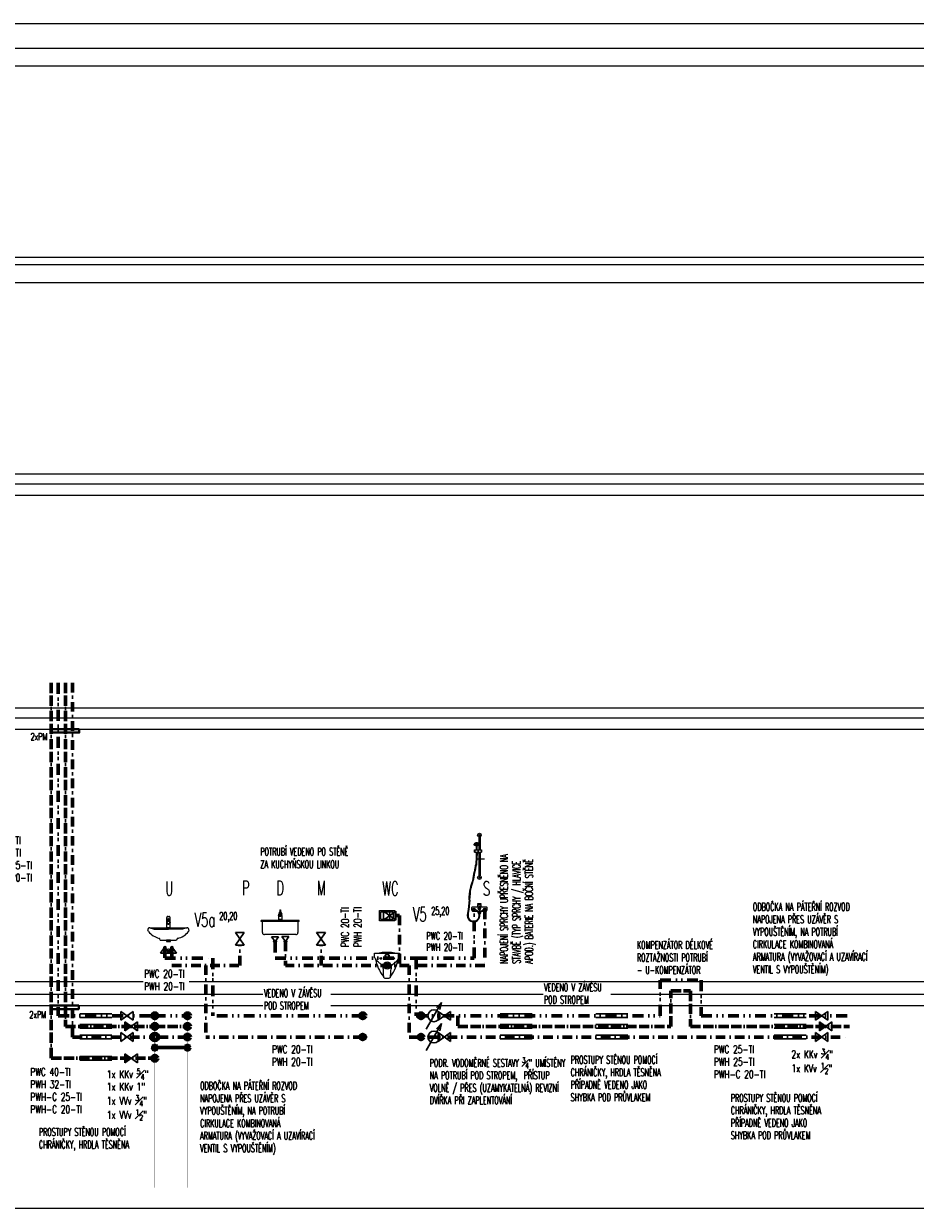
# Model space of a CAD drawing. Header units: millimetres. Extents: x -1254123 to -427507, y -785337 to -378997.
# Tile 15 of 33: x -628267 to -615697, y -405499 to -388790. Entities that reach past the tile are written whole.
import ezdxf
from ezdxf.enums import TextEntityAlignment as Align

# ---------------------------------------------------------------- set-up
doc = ezdxf.new("R2010")
doc.units = ezdxf.units.MM
doc.header["$LTSCALE"] = 300
for name, pattern in [('ACAD_ISO11W100', [33, 12, -3, 12, -3, 0, -3]), ('DASHDOT', [1, 0.5, -0.25, 0, -0.25]), ('DIVIDE', [31.75, 12.7, -6.35, 0, -6.35, 0, -6.35])]:
    doc.linetypes.add(name, pattern=pattern)
doc.layers.get('0').update_dxf_attribs({"lineweight": 9})
doc.layers.add('007_Objekty_Umyvadlo', color=7, linetype='Continuous', true_color=0x6f9090)
doc.layers.add('007_Objekty_Záchodová_mísa', color=7, linetype='Continuous', true_color=0x6f9090)
for name, color, linetype, lineweight in [('ZTI-PLYN 20kPa', 30, 'Plyn_rozvod', 50), ('ZTI-PV-potrubí', 132, 'Voda bez rozlišení', 60), ('ZTI-PV-stoupačka - potrubí', 132, 'Continuous', 60), ('ZTI-V-CV', 220, 'ACAD_ISO11W100', 60), ('ZTI-V-CV-stoupačka - potrubí', 220, 'Continuous', 80), ('ZTI-V-other', 150, 'Continuous', 30), ('ZTI-V-popis', 151, 'Continuous', 15), ('ZTI-V-popis velký', 154, 'Continuous', 60), ('ZTI-V-SV', 170, 'DASHDOT', 60), ('ZTI-V-SV-stoupačka - potrubí', 170, 'Continuous', 80), ('ZTI-V-TV', 10, 'DIVIDE', 60), ('ZTI-V-TV-stoupačka - potrubí', 10, 'Continuous', 80), ('ZTI-ZP-popis', 42, 'Continuous', 30)]:
    doc.layers.add(name, color=color, linetype=linetype, lineweight=lineweight)
doc.layers.add('ZTI-požár manžety', color=7, linetype='Continuous', lineweight=40, true_color=0xb82e00)
doc.styles.add('simplex6', font='simplex.shx', dxfattribs={"width": 0.6})
doc.linetypes.add('Plyn_rozvod', pattern='A,35,-15,[127,cadkon.shx,S=5,R=0,X=0,Y=0],-15', length=65)
doc.linetypes.add('Voda bez rozlišení', pattern='A,7,-3,7,-3,[1,site.shx,S=1,R=0,X=0,Y=0],-10', length=30)

# ---------------------------------------------------------------- blocks, each defined once
blk = doc.blocks.new('A$C07F86302')
at = {"ltscale": 0.1}
for p, q in [((-380, 685), (-380, 587)), ((-360, 685), (-360, 500)), ((-446, 576), (-446, 571)), ((-446, 576), (-446, 571)), ((-380, 565), (-380, 500)), ((-371, 576), (-371, 571)), ((-371, 576), (-371, 571)), ((-438, 465), (-438, 500)), ((-438, 500), (-340, 500)), ((-438, 465), (-340, 465)), ((-432, 465), (-432, 500)), ((-417, 361), (-419, 331)), ((-418, 500), (-400, 500)), ((-415, 397), (-417, 361)), ((-414, 439), (-415, 397)), ((-414, 449), (-414, 439)), ((-404, 449), (-414, 449)), ((-404, 439), (-414, 439)), ((-412, 447), (-412, 441)), ((-410, 447), (-410, 441)), ((-407, 361), (-409, 330)), ((-408, 447), (-408, 441)), ((-405, 396), (-407, 361)), ((-406, 447), (-406, 441)), ((-404, 438), (-405, 396)), ((-404, 449), (-404, 439)), ((-403, 456, 0), (-380, 456, 0)), ((-392, 500), (-392, 465)), ((-389, 500), (-389, 465)), ((-380, 465), (-380, 375)), ((-380, 364), (-380, 131)), ((-360, 465), (-360, 375)), ((-360, 364), (-360, 131)), ((-346, 500), (-346, 465)), ((-340, 500), (-340, 465)), ((-421, 306), (-423, 283)), ((-419, 331), (-421, 306)), ((-411, 305), (-413, 282)), ((-409, 330), (-411, 305)), ((-515, -208), (-529, -340, 0)), ((-505, -210), (-520, -342, 0)), ((-445, -362), (-445, -323)), ((-390, -281), (-390, -271)), ((-375, -297, 0), (-375, -404, 0)), ((-365, -297, 0), (-365, -404, 0)), ((-351, -281), (-351, -271)), ((-295, -362), (-295, -323)), ((-538, -396, 0), (-542, -428, 0)), ((-534, -367, 0), (-538, -396, 0)), ((-529, -340, 0), (-534, -367, 0)), ((-528, -397, 0), (-531, -420, 0)), ((-524, -369, 0), (-528, -397, 0)), ((-520, -342, 0), (-524, -369, 0)), ((-390, -372), (-351, -372)), ((-390, -379), (-351, -379)), ((-390, -387), (-351, -387)), ((-390, -393), (-351, -393))]:
    blk.add_line(p, q, dxfattribs=at)
for points in [[(-446, 576, -0.275741), (-445, 578, -0.06881), (-436, 582, -0.031887), (-424, 583, -0.02307), (-409, 584, -0.02307), (-394, 583, -0.031887), (-382, 582, -0.06881), (-373, 578, -0.275741), (-371, 576, -0.275741)], [(-446, 570, -0.026332), (-446, 570, -0.06881)], [(-390, -393), (-390, -379), (-390, -372, 0.265587), (-446, -342), (-475, -342)], [(-351, -393), (-351, -379), (-351, -372, -0.265587), (-295, -342), (-266, -342)]]:
    blk.add_lwpolyline(points, format="xyb", dxfattribs=at)
for points in [[(-446, 571, -0.275741), (-445, 573, -0.06881), (-436, 577, -0.031887), (-424, 578, -0.02307), (-409, 579, -0.02307), (-394, 578, -0.031887), (-382, 577, -0.06881), (-373, 573, -0.275741), (-371, 571, -0.275741), (-373, 568, -0.06881), (-382, 565, -0.031887), (-394, 563, -0.02307), (-409, 562, -0.02307), (-424, 563, -0.031887), (-436, 565, -0.06881), (-445, 568, -0.275741)], [(-266, -314), (-266, -334, -0.16811), (-276, -372), (-465, -372, -0.11591), (-475, -345), (-475, -314, -0.414214), (-465, -304), (-276, -304, -0.414214)]]:
    blk.add_lwpolyline(points, format="xyb", close=True, dxfattribs=at)
for points in [[(-383, 375), (-358, 375), (-358, 364), (-383, 364)], [(-358, 371), (-303, 371), (-303, 368), (-358, 368)]]:
    blk.add_lwpolyline(points, close=True)
for points in [[(-396, -263), (-396, -271), (-345, -271), (-345, -263)], [(-396, -281), (-396, -304), (-345, -304), (-345, -281)]]:
    blk.add_lwpolyline(points, close=True, dxfattribs=at)
blk.add_lwpolyline([(-381, -393), (-381, -410), (-360, -410), (-360, -393)], dxfattribs=at)
for centre, radius in [((-370, 708), 25), ((-370, 708), 6.82), ((-370, 108), 25), ((-370, 108), 6.82), ((-445, -342), 16.5), ((-370, -332), 16.4), ((-295, -342), 16.5)]:
    blk.add_circle(centre, radius, dxfattribs=at)
for centre, radius, start, end in [((-444, 576), 2.67, 118.3371, 180), ((-444, 571), 2.67, 118.3371, 180), ((-444, 571), 2.67, 180, 241.6629), ((-444, 570), 2.67, 173.9665, 180), ((-444, 570), 2.67, 180, 241.6629), ((-444, 570), 2.67, 180, 241.6629), ((-409, 555), 42.9, 32.6569, 147.3431), ((-409, 555), 42.9, 32.6569, 147.3431), ((-427, 545), 37.3, 102.5919, 118.3371), ((-427, 540), 37.3, 102.5919, 118.3371), ((-427, 601), 37.3, 241.6629, 257.4081), ((-427, 601), 37.3, 241.6629, 257.4081), ((-427, 601), 37.3, 241.6629, 257.4081), ((-416, 496), 87.9, 95.2863, 102.5919), ((-416, 491), 87.9, 95.2863, 102.5919), ((-416, 651), 87.9, 257.4081, 264.7137), ((-416, 650), 87.9, 257.4081, 264.7137), ((-416, 650), 87.9, 257.4081, 264.7137), ((-425, 553), 10, 352.7832, 84.6759), ((-425, 553), 10, 352.7832, 84.6759), ((-409, 416), 168, 90, 95.2863), ((-409, 411), 168, 90, 95.2863), ((-409, 730), 168, 264.7137, 270), ((-54, 506), 364, 172.7832, 180.8775), ((-54, 506), 364, 172.7832, 180.8775), ((-409, 416), 168, 84.7137, 90), ((-409, 411), 168, 84.7137, 90), ((-409, 730), 168, 270, 275.2863), ((-393, 553), 10, 95.3241, 187.2168), ((-393, 553), 10, 95.3241, 187.2168), ((-764, 506), 364, 359.1225, 7.2168), ((-764, 506), 364, 359.1225, 7.2168), ((-402, 496), 87.9, 77.4081, 84.7137), ((-402, 491), 87.9, 77.4081, 84.7137), ((-402, 651), 87.9, 275.2863, 282.5919), ((-402, 650), 87.9, 275.2863, 282.5919), ((-402, 650), 87.9, 275.2863, 282.5919), ((-391, 545), 37.3, 61.6629, 77.4081), ((-391, 540), 37.3, 61.6629, 77.4081), ((-391, 601), 37.3, 282.5919, 298.3371), ((-391, 601), 37.3, 282.5919, 298.3371), ((-391, 601), 37.3, 282.5919, 298.3371), ((-374, 576), 2.67, 0, 61.6629), ((-374, 571), 2.67, 0, 61.6629), ((-374, 571), 2.67, 298.3371, 0), ((-374, 570), 2.67, 298.3371, 0), ((-374, 570), 2.67, 298.3371, 0), ((-374, 570), 2.67, 0, 6.0335), ((-374, 570), 2.67, 0, 6.0335), ((-54, 506), 364, 186.3939, 188.9718), ((-764, 506), 364, 351.0282, 353.6061), ((-453, -427), 88.8, 180.3047, 11.329), ((-452, -428), 78.6, 174.1783, 13.0234)]:
    blk.add_arc(centre, radius, start, end, dxfattribs=at)
blk.add_spline([(-515, -208), (-497, -43), (-481, 15), (-460, 91), (-450, 145), (-443, 181), (-431, 236), (-423, 283)], degree=3, dxfattribs=at)
blk.add_open_spline([(-505, -210), (-499, -142), (-496, -78), (-490, -56), (-488, -48), (-485, -33), (-482, -25), (-479, -12), (-477, -6), (-474, 4), (-473, 8), (-470, 19), (-467, 27), (-463, 42), (-460, 50), (-457, 63), (-455, 68), (-453, 78), (-452, 82), (-450, 89), (-450, 91), (-449, 96), (-448, 98), (-447, 106), (-446, 111), (-443, 123), (-442, 131), (-440, 142), (-439, 146), (-438, 152), (-438, 156), (-436, 166), (-434, 173), (-431, 186), (-430, 193), (-427, 205), (-426, 210), (-424, 220), (-423, 224), (-422, 232), (-421, 236), (-420, 243), (-419, 246), (-417, 256), (-416, 263), (-415, 271), (-415, 271), (-413, 282)], degree=3, knots=[0, 0, 0, 0, 43.2833, 43.2833, 67.139759, 67.139759, 90.996218, 90.996218, 109.645659, 109.645659, 121.714987, 121.714987, 145.853644, 145.853644, 169.9923, 169.9923, 185.720484, 185.720484, 198.848915, 198.848915, 206.13617, 206.13617, 213.423424, 213.423424, 227.997933, 227.997933, 251.826786, 251.826786, 262.202777, 262.202777, 272.578769, 272.578769, 293.330751, 293.330751, 314.082733, 314.082733, 330.278507, 330.278507, 343.743348, 343.743348, 354.175814, 354.175814, 364.60828, 364.60828, 385.473212, 385.473212, 387.190525, 387.190525, 387.190525, 387.190525], dxfattribs=at)
blk = doc.blocks.new('007_Objekty_WC_bokorys')
for p, q in [((-180, 170, 4), (-179, 172, 3)), ((-180, 161, 3), (-180, 170, 4)), ((-179, 172, 3), (-177, 174, 1)), ((-177, 174, 1), (-175, 175)), ((-175, 175), (-136, 175)), ((-136, 175), (-112, 179, -292)), ((-136, 175), (130, 175)), ((-112, 179, -292), (-90, 183, -295)), ((-90, 183, -295), (-68, 186, -297)), ((-68, 186, -297), (-46, 188, -297)), ((-46, 188, -297), (-24, 189, -288)), ((-24, 189, -288), (-2, 190, -297)), ((-2, 190, -297), (19, 190, -294)), ((19, 190, -294), (41, 188, -294)), ((41, 188, -294), (63, 186, -297)), ((63, 186, -297), (85, 183, -295)), ((85, 183, -295), (107, 179, -292)), ((107, 179, -292), (130, 175, -285)), ((130, 175, -285), (132, 175, -297)), ((132, 175, -297), (135, 175, -27)), ((135, 175, -27), (169, 175, -27)), ((169, 175, -27), (170, 175)), ((170, 175), (172, 174, 1)), ((172, 174, 1), (174, 172, 3)), ((174, 172, 3), (175, 170, 4)), ((175, 170, 4), (175, 161, 3)), ((-178, 117, -1), (-180, 161, 3)), ((-178, 115, -21), (-178, 117, -1)), ((-177, 113, -41), (-178, 115, -21)), ((-175, 111, -61), (-177, 113, -41)), ((-174, 108, -81), (-175, 111, -61)), ((-169, 104, -7), (-174, 108, -81)), ((-164, 92, -9), (-169, 104, -7)), ((-156, 80, -12), (-164, 92, -9)), ((-146, 68, -14), (-156, 80, -12)), ((-134, 57, -8), (-146, 68, -14)), ((-122, 46, -29), (-134, 57, -8)), ((-110, 35, -31), (-122, 46, -29)), ((-98, 26, -19), (-110, 35, -31)), ((-88, 18, -21), (-98, 26, -19)), ((-80, 12, -33), (-88, 18, -21)), ((-72, 5, -297), (-80, 12, -33)), ((-69, 1, -59), (-72, 5, -297)), ((-67, -3, -92), (-69, 1, -59)), ((64, 1, -90), (63, -1, -91)), ((65, 2, -89), (64, 1, -90)), ((68, 5, -87), (65, 2, -89)), ((68, 5, -87), (73, 12, -33)), ((73, 12, -33), (82, 18, -21)), ((82, 18, -21), (92, 26, -19)), ((92, 26, -19), (103, 35, -31)), ((103, 35, -31), (115, 46, -29)), ((115, 46, -29), (128, 57, -8)), ((128, 57, -8), (139, 68, -14)), ((139, 68, -14), (150, 80, -12)), ((150, 80, -12), (158, 92, -9)), ((158, 92, -9), (162, 102, -7)), ((167, 106, -100), (162, 102, 112)), ((169, 108, -81), (167, 106, -100)), ((171, 111, -61), (169, 108, -81)), ((173, 115, -21), (171, 111, -61)), ((174, 152, 2), (173, 125, -10)), ((173, 125, -10), (173, 115, -21)), ((175, 161, 3), (174, 152, 2)), ((-66, -6, -94), (-67, -3, -92)), ((-64, -10, -95), (-66, -6, -94)), ((-62, -15, -97), (-64, -10, -95)), ((-62, -15, -97), (-57, -75, -97)), ((-57, -75, -97), (-55, -127, -97)), ((-55, -127, -97), (-52, -157, -232)), ((-52, -157, -97), (-51, -165, -97)), ((-51, -165, -97), (-47, -171, -97)), ((41, -171, -97), (46, -165, -97)), ((46, -165, -97), (48, -157, -97)), ((48, -150, -97), (49, -142, -97)), ((48, -157, -97), (48, -150, -97)), ((48, -157, -232), (53, -152, -297)), ((49, -134, -97), (50, -127, -97)), ((49, -142, -97), (49, -134, -97)), ((50, -127, -97), (53, -75, -97)), ((53, -75, -97), (55, -45, -97)), ((57, -24, -227), (55, -46, -57)), ((58, -15, -97), (57, -24, -227)), ((59, -11, -96), (58, -13, -97)), ((58, -13, -97), (58, -15, -97)), ((61, -6, -94), (59, -9, -37)), ((59, -9, -37), (59, -11, -96)), ((62, -4, -93), (61, -6, -94)), ((63, -1, -91), (62, -3, -92)), ((62, -3, -92), (62, -4, -93)), ((-47, -171, -97), (-41, -175, -97)), ((-41, -175, -97), (-33, -177, -97)), ((-33, -177, -97), (-25, -177, -86)), ((-25, -177, -86), (28, -177, -86)), ((28, -177, -86), (35, -175, -97)), ((35, -175, -97), (41, -171, -97))]:
    blk.add_line(p, q)
for points in [[(-107, 630), (-107, 775), (107, 775), (107, 630), (-107, 630)], [(32, 755), (32, 650)]]:
    blk.add_lwpolyline(points)
blk.add_lwpolyline([(-87, 650), (-87, 755), (87, 755), (87, 650)], close=True)
for centre, radius in [((-90, 100), 12.6), ((0, 0), 51.5), ((0, 0), 37.9), ((0, 135), 28.6), ((0, 135), 21.1), ((90, 100), 12.6)]:
    blk.add_circle(centre, radius)
for centre, radius, start, end in [((425, 210, -186), 602, 190.7155, 217.5625), ((-461, 218, -297), 633, 324.2582, 348.9663)]:
    blk.add_arc(centre, radius, start, end)
blk = doc.blocks.new('ventil')
for p, q in [((62, 87), (-63, 87)), ((-63, -88), (62, 87)), ((62, -88), (-63, 87)), ((-63, -88), (62, -88))]:
    blk.add_line(p, q)
blk = doc.blocks.new('U')
at = {"layer": '007_Objekty_Umyvadlo'}
for p, q in [((-25, 900), (-25, 875)), ((-23, 873), (-25, 873)), ((-25, 873), (-25, 873)), ((-25, 870), (-25, 757)), ((-24, 871), (-24, 871)), ((-24, 871), (-22, 871)), ((23, 873), (-23, 873)), ((-22, 871), (22, 871)), ((-3, 886), (-3, 885)), ((3, 885), (3, 886)), ((22, 871), (24, 871)), ((25, 873), (23, 873)), ((24, 871), (24, 871)), ((25, 873), (25, 901)), ((25, 875), (25, 900)), ((25, 873), (25, 873)), ((25, 757), (25, 870)), ((-282, 704), (-288, 721)), ((-262, 757), (262, 757)), ((-24, 757), (-25, 757)), ((-23, 757), (-24, 757)), ((23, 757), (-23, 757)), ((24, 757), (23, 757)), ((25, 757), (24, 757)), ((288, 721), (282, 704)), ((-115, 584), (-122, 599)), ((121, 598), (115, 584))]:
    blk.add_line(p, q, dxfattribs=at)
blk.add_lwpolyline([(-115, 584), (115, 584)], dxfattribs=at)
blk.add_lwpolyline([(-29, 562), (29, 562), (29, 584), (-29, 584)], close=True, dxfattribs=at)
for centre, radius in [((-50, 487), 10), ((0, 437), 25), ((50, 487), 10)]:
    blk.add_circle(centre, radius, dxfattribs=at)
for centre, radius, start, end in [((-22, 900), 2.59, 176.119, 178.7154), ((-1, 875), 24.5, 178.7493, 182.5689), ((-24, 870), 1, 89.9995, 180), ((0, 865), 24.5, 160.9164, 164.8573), ((-7, 845), 17.2, 180.1371, 196.5083), ((0, 865), 24.5, 15.1427, 19.073), ((24, 870), 1, 0, 90), ((7, 845), 17.2, 343.4923, 359.8618), ((22, 900), 2.59, 1.2861, 3.9755), ((1, 875), 24.4, 357.4311, 1.2509), ((-262, 730), 27.4, 90, 198.3527), ((-29, 935), 343, 222.3917, 252.7618), ((-24, 464), 365, 89.8978, 90.1293), ((25, 757), 0.3, 269.9995, 0), ((84, 847), 244, 281.2838, 324.2243), ((262, 730), 27.4, 341.6473, 90), ((-135, 593), 15, 24.7232, 72.7618), ((135, 592), 15, 101.2838, 155.2768)]:
    blk.add_arc(centre, radius, start, end, dxfattribs=at)
for centre, major_axis, ratio, start_param, end_param in [((-25, 873), (0, 0.3), 1, 1.553888, 3.141593), ((25, 873), (0, -0.3), 0.999209, 0, 1.587692), ((16, 829), (9.14, -0.01), 0.000301, -0.576778, -0.034125)]:
    blk.add_ellipse(centre, major_axis=major_axis, ratio=ratio, start_param=start_param, end_param=end_param, dxfattribs=at)
blk.add_ellipse((0, 885), major_axis=(0, 3.84), ratio=0.899102, dxfattribs=at)
for points, knots in [([(-7, 915), (-8, 915), (-8, 915), (-9, 915), (-10, 914), (-11, 914), (-12, 914), (-13, 914), (-14, 914), (-15, 914), (-16, 914), (-16, 914), (-17, 914), (-18, 913), (-18, 913), (-19, 913), (-19, 913), (-20, 913), (-20, 913), (-20, 912), (-20, 912), (-21, 912), (-21, 911), (-21, 911), (-21, 911), (-22, 911), (-22, 910), (-22, 910), (-22, 910), (-22, 909), (-22, 909), (-22, 908), (-22, 908), (-22, 908), (-22, 907), (-23, 907), (-23, 906), (-23, 905), (-24, 904), (-24, 903), (-24, 902), (-24, 902), (-24, 902), (-24, 902), (-24, 901), (-25, 901), (-25, 901), (-25, 901), (-25, 901)], [0, 0, 0, 0, 0.010834, 0.021671, 0.033408, 0.045314, 0.057401, 0.069669, 0.082114, 0.094725, 0.105482, 0.117016, 0.128278, 0.140028, 0.152445, 0.165938, 0.178334, 0.185552, 0.190863, 0.196023, 0.208614, 0.220716, 0.233508, 0.244504, 0.254695, 0.264244, 0.27417, 0.283734, 0.311269, 0.341372, 0.372932, 0.405813, 0.439721, 0.467274, 0.494854, 0.565486, 0.641445, 0.706293, 0.773332, 0.849293, 0.911989, 0.946155, 0.953716, 0.958323, 0.963393, 0.968566, 0.98561, 1, 1, 1, 1]), ([(25, 900), (25, 901), (25, 901), (24, 902), (24, 902), (24, 903), (24, 903), (23, 905), (23, 906), (22, 908), (22, 909), (22, 909), (22, 910), (21, 910), (21, 910), (20, 911), (20, 911), (19, 911), (18, 911), (16, 911), (14, 912), (12, 912), (11, 912), (9, 912), (7, 912), (4, 912), (2, 912), (-3, 912), (-5, 912), (-9, 912), (-11, 912), (-15, 912), (-17, 911), (-19, 911), (-20, 911), (-21, 910), (-21, 910), (-22, 910), (-22, 909), (-22, 908), (-22, 908), (-23, 906), (-23, 905), (-24, 903), (-24, 903), (-24, 902), (-24, 902), (-25, 901), (-25, 901), (-25, 900)], [0, 0, 0, 0, 0.03125, 0.03125, 0.0625, 0.0625, 0.125, 0.125, 0.25, 0.25, 0.3125, 0.3125, 0.34375, 0.34375, 0.375, 0.375, 0.390625, 0.390625, 0.40625, 0.40625, 0.4375, 0.4375, 0.453125, 0.453125, 0.46875, 0.46875, 0.5, 0.5, 0.53125, 0.53125, 0.5625, 0.5625, 0.59375, 0.59375, 0.625, 0.625, 0.65625, 0.65625, 0.6875, 0.6875, 0.75, 0.75, 0.875, 0.875, 0.9375, 0.9375, 0.96875, 0.96875, 1, 1, 1, 1]), ([(-25, 873), (-25, 873), (-25, 873), (-25, 873), (-25, 873), (-25, 873), (-25, 873), (-25, 873), (-25, 873), (-25, 873), (-25, 873)], [0, 0, 0, 0, 0.1245101, 0.3814994, 0.6532923, 0.7488029, 0.8313429, 0.8984681, 0.9657864, 0.981787, 0.981787, 0.981787, 0.981787]), ([(-24, 845), (-24, 845), (-24, 845), (-23, 846), (-23, 847), (-23, 847), (-22, 847), (-22, 848), (-22, 848), (-22, 848), (-22, 848), (-21, 848), (-21, 849), (-19, 849), (-17, 849), (-15, 849), (-12, 849), (-9, 849), (-5, 849), (-1, 849), (3, 849), (8, 849), (11, 849), (14, 849), (16, 849), (18, 849), (20, 849), (21, 848), (21, 848), (22, 848), (22, 848), (22, 848), (22, 848), (22, 847), (23, 847), (23, 846), (24, 845), (24, 845), (24, 845)], [0, 0, 0, 0, 0.076846, 0.192325, 0.241225, 0.268452, 0.290021, 0.309535, 0.330314, 0.357269, 0.374709, 0.382201, 0.390207, 0.405422, 0.419677, 0.433965, 0.446205, 0.463776, 0.480254, 0.49285, 0.510864, 0.533386, 0.550568, 0.56197, 0.572658, 0.589849, 0.600805, 0.61177, 0.618572, 0.626998, 0.642132, 0.663447, 0.686106, 0.70603, 0.755373, 0.804817, 0.88285, 1, 1, 1, 1]), ([(-24, 840), (-23, 839), (-23, 837), (-21, 833), (-20, 830), (-18, 828), (-17, 825), (-15, 823), (-12, 822), (-10, 820), (-6, 819), (0, 818), (6, 819), (10, 820), (12, 822), (15, 823), (17, 825), (18, 828), (20, 830), (21, 833), (23, 837), (23, 839), (24, 840)], [0, 0, 0, 0, 0.031691, 0.100964, 0.164583, 0.19761, 0.231816, 0.295, 0.326118, 0.362015, 0.431548, 0.5, 0.568452, 0.637985, 0.673882, 0.705, 0.768183, 0.802389, 0.835417, 0.899036, 0.968309, 1, 1, 1, 1]), ([(-7, 915), (-7, 915), (-7, 915), (-4, 915), (-2, 915), (2, 915), (5, 915), (7, 915), (8, 915), (8, 915)], [0.46361796, 0.46361796, 0.46361796, 0.46361796, 0.46875, 0.46875, 0.5, 0.5, 0.53125, 0.53125, 0.53786711, 0.53786711, 0.53786711, 0.53786711]), ([(25, 901), (25, 901), (25, 901), (25, 901), (24, 901), (24, 902), (24, 902), (24, 902), (24, 902), (24, 903), (23, 904), (23, 905), (23, 906), (23, 907), (22, 907), (22, 908), (22, 908), (22, 908), (22, 909), (22, 909), (22, 910), (22, 910), (22, 910), (22, 911), (21, 911), (21, 911), (21, 912), (21, 912), (20, 912), (20, 912), (20, 913), (20, 913), (19, 913), (19, 913), (18, 913), (18, 913), (17, 914), (16, 914), (16, 914), (15, 914), (14, 914), (13, 914), (12, 914), (11, 914), (10, 914), (9, 915), (9, 915), (8, 915), (8, 915)], [0, 0, 0, 0, 0.00856, 0.024824, 0.033034, 0.038341, 0.041911, 0.0453, 0.102172, 0.162427, 0.233096, 0.303588, 0.365624, 0.432156, 0.503565, 0.554057, 0.579027, 0.60294, 0.638594, 0.673319, 0.703446, 0.721321, 0.733299, 0.742737, 0.752808, 0.763372, 0.774654, 0.786714, 0.799314, 0.812239, 0.818474, 0.82384, 0.828967, 0.840683, 0.85506, 0.867554, 0.879184, 0.890253, 0.901958, 0.913199, 0.925153, 0.937978, 0.950651, 0.963173, 0.975546, 0.987775, 0.998434, 1, 1, 1, 1]), ([(25, 873), (25, 873), (25, 873), (25, 873), (25, 873), (25, 873), (25, 873), (25, 873), (25, 873), (25, 873), (25, 873), (25, 874), (25, 874)], [0, 0, 0, 0, 0.028832, 0.08545, 0.135591, 0.189103, 0.257974, 0.358483, 0.543535, 0.770495, 0.989401, 1, 1, 1, 1]), ([(-25, 757), (-25, 757), (-25, 757), (-25, 757), (-25, 757), (-25, 757)], [0, 0, 0, 0, 0.5, 0.5, 1, 1, 1, 1]), ([(23, 829), (23, 828), (23, 827), (22, 824), (21, 821), (19, 818), (18, 815), (16, 812), (13, 809), (10, 807), (6, 805), (0, 804), (-6, 805), (-11, 807), (-14, 810), (-17, 813), (-18, 816), (-19, 818), (-21, 821), (-22, 824), (-23, 827), (-23, 828), (-23, 829)], [0, 0, 0, 0, 0.02676, 0.051033, 0.119298, 0.157615, 0.195181, 0.277611, 0.314308, 0.349694, 0.427194, 0.499998, 0.572802, 0.650301, 0.717536, 0.760809, 0.804819, 0.842386, 0.880702, 0.948967, 0.97324, 1, 1, 1, 1])]:
    blk.add_open_spline(points, degree=3, knots=knots, dxfattribs=at)
blk.add_open_spline([(25, 873), (25, 873), (25, 873), (25, 874)], degree=3, dxfattribs=at)
at = {"layer": '007_Objekty_Záchodová_mísa'}
for points in [[(-262, 757), (-200, 739), (0, 739)], [(262, 757), (200, 739), (0, 739)]]:
    blk.add_lwpolyline(points, dxfattribs=at)
blk = doc.blocks.new('ROH')
for p, q in [((0, 0), (87.5, 62.5)), ((0, 0), (87.5, -62.5)), ((87.5, 62.5), (87.5, -62.5))]:
    blk.add_line(p, q)
blk = doc.blocks.new('napojeni')
for p, q in [((0, 0), (-50, -70)), ((0, 0), (50, -70)), ((-50, -70), (50, -70))]:
    blk.add_line(p, q)
blk = doc.blocks.new('VODOMĚR')
for p, q in [((-156, -270), (156, 270)), ((156, 270), (50, 164)), ((156, 270), (117, 125))]:
    blk.add_line(p, q)
blk.add_circle((0, 0), 120)

msp = doc.modelspace()

# ---------------------------------------------------------------- hatches: boundary and pattern name
at = {"layer": 'ZTI-V-popis'}
h = msp.add_hatch(dxfattribs=at)
h.set_pattern_fill('ANGLE', color=256, scale=0.5, angle=180, style=0)
h.set_pattern_definition([(360, (-642311.2724, -279904.446), (-1e-15, -3.4925), [2.54, -0.9525]), (270, (-642311.2724, -279904.446), (-3.4925, 1e-15), [2.54, -0.9525])])
h.paths.add_polyline_path([(-626838, -402995), (-626838, -402870), (-626751, -402933)])
h = msp.add_hatch(dxfattribs=at)
h.set_pattern_fill('ANGLE', color=256, scale=0.5, angle=180, style=0)
h.set_pattern_definition([(360, (-632519.7898, -279904.446), (-1e-15, -3.4925), [2.54, -0.9525]), (270, (-632519.7898, -279904.446), (-3.4925, 1e-15), [2.54, -0.9525])])
h.paths.add_polyline_path([(-617047, -402995), (-617047, -402870), (-616959, -402933)])
h = msp.add_hatch(dxfattribs=at)
h.set_pattern_fill('ANGLE', color=256, scale=0.5, angle=180, style=0)
h.set_pattern_definition([(360, (-642311.2698, -280354.4438), (-1e-15, -3.4925), [2.54, -0.9525]), (270, (-642311.2698, -280354.4438), (-3.4925, 1e-15), [2.54, -0.9525])])
h.paths.add_polyline_path([(-626838, -403445), (-626838, -403320), (-626751, -403383)])

# ---------------------------------------------------------------- linework, layer by layer
for points in [[(-648334, -388790), (-529820, -388790)], [(-648334, -389134), (-529820, -389134)], [(-648334, -389384), (-529820, -389384)], [(-648334, -392084), (-529820, -392084)], [(-648334, -392189), (-529820, -392189)], [(-648334, -392439), (-529820, -392439)], [(-648334, -395139), (-529820, -395139)], [(-648334, -395279), (-529820, -395279)], [(-648334, -395439), (-529820, -395439)], [(-648334, -398439), (-529820, -398439)], [(-648334, -398579), (-529820, -398579)], [(-648334, -398739), (-529820, -398739)], [(-648334, -402299), (-529820, -402299)], [(-648334, -402479), (-529820, -402479)], [(-648334, -402639), (-529820, -402639)], [(-634608, -405499), (-565231, -405499)]]:
    msp.add_lwpolyline(points)
at = {"layer": '007_Objekty_Záchodová_mísa'}
for p, q in [((-624666, -401325), (-624672, -401352)), ((-624658, -401319), (-624657, -401319)), ((-624656, -401289), (-624657, -401319)), ((-624657, -401319), (-624657, -401339)), ((-624654, -401288), (-624648, -401288)), ((-624646, -401289), (-624645, -401319)), ((-624644, -401319), (-624645, -401319)), ((-624645, -401319), (-624645, -401339)), ((-624636, -401325), (-624630, -401352)), ((-624384, -401439), (-624918, -401439)), ((-624918, -401453), (-624918, -401439)), ((-624384, -401453), (-624918, -401453)), ((-624901, -401609), (-624901, -401453)), ((-624676, -401420), (-624676, -401435)), ((-624676, -401420), (-624626, -401420)), ((-624676, -401435), (-624626, -401435)), ((-624674, -401368), (-624672, -401352)), ((-624674, -401368), (-624674, -401420)), ((-624674, -401413), (-624674, -401420)), ((-624663, -401365), (-624665, -401363)), ((-624663, -401366), (-624663, -401365)), ((-624663, -401366), (-624661, -401378)), ((-624639, -401366), (-624663, -401366)), ((-624661, -401378), (-624640, -401378)), ((-624657, -401339), (-624660, -401353)), ((-624645, -401339), (-624642, -401353)), ((-624640, -401378), (-624639, -401366)), ((-624639, -401366), (-624638, -401365)), ((-624638, -401365), (-624636, -401363)), ((-624629, -401356), (-624630, -401352)), ((-624628, -401368), (-624629, -401356)), ((-624628, -401368), (-624628, -401420)), ((-624626, -401420), (-624626, -401435)), ((-624626, -401420), (-624626, -401435)), ((-624401, -401453), (-624401, -401609)), ((-624384, -401453), (-624384, -401439)), ((-624431, -401639), (-624871, -401639))]:
    msp.add_line(p, q, dxfattribs=at)
for centre in [(-624724, -401738), (-624577, -401738)]:
    msp.add_circle(centre, 20, dxfattribs=at)
for centre, radius, start, end in [((-624658, -401327), 7.73, 90, 166.3706), ((-624654, -401289), 1.55, 90, 177.9307), ((-624648, -401289), 1.55, 2.0694, 90), ((-624644, -401327), 7.73, 13.6295, 90), ((-624871, -401609), 30, 180, 270), ((-624431, -401609), 30, 270, 0)]:
    msp.add_arc(centre, radius, start, end, dxfattribs=at)
at = {"layer": 'ZTI-PLYN 20kPa', "lineweight": 15, "ltscale": 0.02, "const_width": 1}
msp.add_lwpolyline([(-622666, -402783), (-622666, -404207), (-623487, -404207), (-623487, -402783)], dxfattribs=at)
at = {"layer": 'ZTI-požár manžety'}
for points in [[(-627685, -398739), (-627685, -398790), (-627875, -398790), (-627875, -398739)], [(-627485, -398739), (-627485, -398790), (-627675, -398790), (-627675, -398739)], [(-627685, -402639), (-627685, -402690), (-627875, -402690), (-627875, -402639)], [(-627685, -402639), (-627685, -402690), (-627875, -402690), (-627875, -402639)], [(-627491, -402639), (-627491, -402690), (-627680, -402690), (-627680, -402639)], [(-627491, -402639), (-627491, -402690), (-627680, -402690), (-627680, -402639)]]:
    msp.add_lwpolyline(points, close=True, dxfattribs=at)
at = {"layer": 'ZTI-PV-potrubí', "ltscale": 0.1}
msp.add_lwpolyline([(-625958, -403233), (-626418, -403233)], dxfattribs=at)
at = {"layer": 'ZTI-PV-stoupačka - potrubí', "ltscale": 25}
for centre in [(-626418, -403233), (-625958, -403233)]:
    msp.add_circle(centre, 32.5, dxfattribs=at)
at = {"layer": 'ZTI-V-CV', "ltscale": 0.04}
for points in [[(-627880, -398088), (-627880, -403383)], [(-627680, -398088), (-627680, -402933)], [(-627680, -402933), (-626418, -402933)], [(-626418, -402933), (-625958, -402933)], [(-618867, -402933), (-616626, -402933)], [(-627880, -403383), (-626418, -403383)]]:
    msp.add_lwpolyline(points, dxfattribs=at)
at = {"layer": 'ZTI-V-CV-stoupačka - potrubí', "ltscale": 25}
for centre in [(-626418, -402933), (-625958, -402933), (-626418, -403383)]:
    msp.add_circle(centre, 32.5, dxfattribs=at)
at = {"layer": 'ZTI-V-other'}
for points in [[(-627476, -402758), (-627026, -402758)], [(-627476, -402808), (-627026, -402808)], [(-621548, -402758), (-621098, -402758)], [(-621548, -402808), (-621098, -402808)], [(-617685, -402758), (-617235, -402758)], [(-617685, -402808), (-617235, -402808)], [(-627476, -402908), (-627026, -402908)], [(-627476, -402958), (-627026, -402958)], [(-621548, -402908), (-621098, -402908)], [(-621548, -402958), (-621098, -402958)], [(-617685, -402908), (-617235, -402908)], [(-617685, -402958), (-617235, -402958)], [(-627476, -403058), (-627026, -403058)], [(-627476, -403108), (-627026, -403108)], [(-621548, -403058), (-621098, -403058)], [(-621548, -403108), (-621098, -403108)], [(-617685, -403058), (-617235, -403058)], [(-617685, -403108), (-617235, -403108)], [(-627476, -403358), (-627026, -403358)], [(-627476, -403408), (-627026, -403408)]]:
    msp.add_lwpolyline(points, dxfattribs=at)
at = {"layer": 'ZTI-V-SV', "ltscale": 0.9}
for points in [[(-627580, -398088), (-627580, -403083)], [(-621767, -401284), (-621767, -402073)], [(-623019, -401371), (-622967, -401371), (-622967, -402073)], [(-625220, -402073), (-625220, -402073), (-625220, -401787)], [(-624577, -401736), (-624577, -402073)], [(-624074, -402073), (-624074, -402073), (-624074, -401787)], [(-625699, -402073), (-625699, -403083)], [(-622832, -402073), (-624577, -402073)], [(-622832, -402073), (-622832, -403083)], [(-621767, -402073), (-622832, -402073)], [(-627580, -403083), (-626418, -403083)], [(-625958, -403083), (-626418, -403083)], [(-623487, -403083), (-625699, -403083)]]:
    msp.add_lwpolyline(points, dxfattribs=at)
at = {"layer": 'ZTI-V-SV-stoupačka - potrubí', "ltscale": 25}
for centre, radius in [((-626418, -403083), 45), ((-625958, -403083), 32.5), ((-623487, -403083), 30), ((-622666, -403083), 30)]:
    msp.add_circle(centre, radius, dxfattribs=at)
at = {"layer": 'ZTI-V-TV', "ltscale": 0.04}
for points in [[(-627780, -398088), (-627780, -402783)], [(-621918, -401973), (-621918, -401284)], [(-626277, -401812), (-626277, -401973)], [(-624724, -401738), (-624724, -401973)], [(-626277, -401973), (-625599, -401973)], [(-625599, -401973), (-625599, -402783)], [(-624724, -401973), (-622732, -401973)], [(-622732, -401973), (-622732, -402783)], [(-622732, -401973), (-621918, -401973)], [(-626418, -402783), (-625958, -402783)], [(-618717, -402783), (-616626, -402783)]]:
    msp.add_lwpolyline(points, dxfattribs=at)
at = {"layer": 'ZTI-V-TV-stoupačka - potrubí', "ltscale": 25}
for centre in [(-626418, -402783), (-625958, -402783), (-623487, -402783), (-622666, -402783)]:
    msp.add_circle(centre, 32.5, dxfattribs=at)

# ---------------------------------------------------------------- block references
at = {"layer": '007_Objekty_Záchodová_mísa'}
for name, p in [('A$C07F86302', (-621472, -400942)), ('007_Objekty_WC_bokorys', (-623143, -402074)), ('U', (-626227, -402299))]:
    msp.add_blockref(name, p, dxfattribs=at)
at = {"layer": 'ZTI-V-other', "xscale": -1}
for p, rotation in [((-623106, -401371), 270), ((-625220, -401699, 1), 180), ((-624074, -401699, 1), 180), ((-626810, -402783), 270), ((-617018, -402783), 270), ((-626751, -402933), 270), ((-616959, -402933), 270), ((-626810, -403083), 270), ((-617018, -403083), 270), ((-626751, -403383), 270)]:
    msp.add_blockref('ventil', p, dxfattribs=dict(at, rotation=rotation))
at = {"layer": 'ZTI-V-other'}
for name, p, rotation in [('napojeni', (-624724, -401738), 180), ('napojeni', (-624577, -401736), 180), ('ROH', (-626277, -401812), 270), ('ROH', (-626177, -401812), 270), ('ventil', (-622339, -402783), 90.00000000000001), ('ventil', (-622339, -403083), 90.00000000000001)]:
    msp.add_blockref(name, p, dxfattribs=dict(at, rotation=rotation))
at = {"layer": 'ZTI-V-other', "xscale": 0.7, "yscale": 0.7, "zscale": 0.7}
msp.add_blockref('VODOMĚR', (-622484, -402783), dxfattribs=at)

# ---------------------------------------------------------------- texts
at = {"layer": 'ZTI-V-popis', "line_spacing_factor": 0.96, "style": 'simplex6', "bg_fill": 3, "box_fill_scale": 1.1, "bg_fill_color": 256, "bg_fill_transparency": 13394764}
for s, insert, char_height, width, attachment_point in [('{\\W0.7;PWC 40-TI\\PPWH 32-TI\\PPWH-C 25-TI\\PPWH-C 20-TI}', (-628875, -400253, 1), 110, 796.77, 1), ('POTRUBÍ VEDENO PO STĚNĚ ZA KUCHYŇSKOU LINKOU', (-624931, -400415, -320), 110, 1409.1, 1), ('KOMPENZÁTOR DÉLKOVÉ ROZTAŽNOSTI POTRUBÍ \\P- U-KOMPENZÁTOR', (-619621, -402193), 110, 1207.96, 7), ('{\\W0.7;PWC 20-TI\\PPWH 20-TI}', (-622593, -401606), 100, 567.67, 1), ('{\\W0.7;PWC 20-TI\\PPWH 20-TI}', (-624198, -403488, 640), 110, 624.43, 9), ('\\A1;PODR. VODOMĚRNÉ SESTAVY {\\H0.7x;\\S3#4;}" UMÍSTĚNY NA POTRUBÍ POD STROPEM,  PŘÍSTUP VOLNĚ / PŘES (UZAMYKATELNÁ) REVIZNÍ DVÍŘKA PŘI ZAPLENTOVÁNÍ', (-622543, -403371, 2310), 110, 1719.2, 1), ('PROSTUPY STĚNOU POMOCÍ CHRÁNIČKY, HRDLA TĚSNĚNA', (-628053, -404688), 110, 1462.53, 7)]:
    msp.add_mtext(s, dxfattribs=dict(at, insert=insert, char_height=char_height, width=width, attachment_point=attachment_point))
at = {"layer": 'ZTI-V-popis', "char_height": 110, "attachment_point": 1, "rotation": 90, "line_spacing_factor": 0.96, "style": 'simplex6', "bg_fill": 3, "box_fill_scale": 1.1, "bg_fill_color": 256}
for s, insert, width, bg_fill_transparency in [('\\A1;NAPOJENÍ SPRCHY UPŘESNĚNO NA STAVBĚ (TYP SPRCHY / HLAVICE APOD.) BATERIE NA BOČNÍ STĚNĚ  ', (-621550, -402048, 0), 1761.1, 0), ('{\\W0.7;PWC 20-TI\\PPWH 20-TI}', (-623791, -401816, 1), 624.43, 13394764)]:
    msp.add_mtext(s, dxfattribs=dict(at, insert=insert, width=width, bg_fill_transparency=bg_fill_transparency))
at = {"layer": 'ZTI-V-popis velký', "style": 'simplex6', "width": 0.6}
for s, p in [('V5a', (-625859, -401529, 1)), ('V5', (-622781, -401452, 1))]:
    msp.add_text(s, height=200, dxfattribs=at).set_placement(p)
at = {"layer": 'ZTI-ZP-popis', "style": 'simplex6', "width": 0.6}
for s, p in [('U', (-626271, -401088)), ('WC', (-623213, -401088)), ('S', (-621793, -401088))]:
    msp.add_text(s, height=200, dxfattribs=at).set_placement(p)
at = {"layer": 'ZTI-ZP-popis', "lineweight": 30, "style": 'simplex6', "width": 0.6}
msp.add_text('P', height=200, dxfattribs=at).set_placement((-625135, -400980), align=Align.MIDDLE_CENTER)

# ---------------------------------------------------------------- next in the draw order: block references
at = {"layer": 'ZTI-V-other', "xscale": 0.7, "yscale": 0.7, "zscale": 0.7}
msp.add_blockref('VODOMĚR', (-622484, -403083), dxfattribs=at)

# ---------------------------------------------------------------- next in the draw order: texts
at = {"layer": 'ZTI-požár manžety', "char_height": 100, "width": 106.71, "attachment_point": 1, "line_spacing_factor": 0.96, "style": 'simplex6', "bg_fill": 3, "box_fill_scale": 1.1, "bg_fill_color": 256, "bg_fill_transparency": 13394764}
for insert in [(-628169, -398796), (-628187, -402716)]:
    msp.add_mtext('2xPM', dxfattribs=dict(at, insert=insert))
at = {"layer": 'ZTI-V-popis', "char_height": 110, "attachment_point": 1, "line_spacing_factor": 0.96, "style": 'simplex6', "bg_fill": 3, "box_fill_scale": 1.1, "bg_fill_color": 256, "bg_fill_transparency": 0}
for s, insert in [('\\A1;20,20', (-625509, -401322, 1)), ('\\A1;25,20', (-622521, -401249, 1))]:
    msp.add_mtext(s, dxfattribs=dict(at, insert=insert))
at = {"layer": 'ZTI-V-popis', "char_height": 110, "attachment_point": 1, "line_spacing_factor": 0.96, "style": 'simplex6', "bg_fill": 3, "box_fill_scale": 1.1, "bg_fill_color": 256, "bg_fill_transparency": 13394764}
for s, insert, width in [('{\\W0.7;PWC 20-TI\\PPWH 20-TI}', (-626570, -402136, 1), 624.43), ('VEDENO V ZÁVĚSU POD STROPEM', (-620932, -402327), 931.39), ('VEDENO V ZÁVĚSU POD STROPEM', (-624881, -402409), 931.39), ('{\\W0.7;PWC 40-TI\\PPWH 32-TI\\PPWH-C 25-TI\\PPWH-C 20-TI}', (-628174, -403520), 796.77), ('ODBOČKA NA PÁTEŘNÍ ROZVOD NAPOJENA PŘES UZÁVĚR S VYPOUŠTĚNÍM, NA POTRUBÍ CIRKULACE KOMBINOVANÁ  ARMATURA (VYVAŽOVACÍ A UZAVÍRACÍ VENTIL S VYPOUŠTĚNÍM) ', (-625780, -403716), 1786.24)]:
    msp.add_mtext(s, dxfattribs=dict(at, insert=insert, width=width))
at = {"layer": 'ZTI-ZP-popis', "lineweight": 30, "style": 'simplex6', "width": 0.6}
for s, p in [('D', (-624652, -400980)), ('M', (-624071, -400980))]:
    msp.add_text(s, height=200, dxfattribs=at).set_placement(p, align=Align.MIDDLE_CENTER)

# ---------------------------------------------------------------- next in the draw order: linework, layer by layer
at = {"layer": 'ZTI-PLYN 20kPa', "lineweight": 15, "ltscale": 0.02, "const_width": 1}
msp.add_lwpolyline([(-626418, -402783), (-626418, -405207), (-628393, -405207), (-628393, -402783)], dxfattribs=at)
at = {"layer": 'ZTI-V-SV', "ltscale": 0.9}
for points in [[(-626177, -401812), (-626177, -402073)], [(-626177, -402073), (-625220, -402073)]]:
    msp.add_lwpolyline(points, dxfattribs=at)
at = {"layer": 'ZTI-V-TV', "ltscale": 0.04}
for points in [[(-627780, -402783), (-626418, -402783)], [(-623487, -402783), (-625599, -402783)]]:
    msp.add_lwpolyline(points, dxfattribs=at)

# ---------------------------------------------------------------- next in the draw order: texts
at = {"layer": 'ZTI-V-popis', "insert": (-620556, -403988), "char_height": 110, "width": 1462.53, "attachment_point": 7, "line_spacing_factor": 0.96, "style": 'simplex6', "bg_fill": 3, "box_fill_scale": 1.1, "bg_fill_color": 256, "bg_fill_transparency": 13394764}
msp.add_mtext('PROSTUPY STĚNOU POMOCÍ \\PCHRÁNIČKY, HRDLA TĚSNĚNA\\PPŘÍPADNĚ VEDENO JAKO SHYBKA POD PRŮVLAKEM', dxfattribs=at)

# ---------------------------------------------------------------- next in the draw order: linework, layer by layer
at = {"layer": 'ZTI-PLYN 20kPa', "lineweight": 15, "ltscale": 0.02, "const_width": 1}
msp.add_lwpolyline([(-616626, -402783), (-616626, -405207), (-625958, -405207), (-625958, -402783)], dxfattribs=at)
at = {"layer": 'ZTI-V-CV', "ltscale": 0.04}
for points in [[(-619144, -402933), (-619144, -402433), (-618867, -402433), (-618867, -402933)], [(-622148, -402783), (-622148, -402933), (-619144, -402933)]]:
    msp.add_lwpolyline(points, dxfattribs=at)
at = {"layer": 'ZTI-V-other'}
for points in [[(-620200, -402758), (-619750, -402758)], [(-620200, -402808), (-619750, -402808)], [(-620200, -402908), (-619750, -402908)], [(-620200, -402958), (-619750, -402958)], [(-620200, -403058), (-619750, -403058)], [(-620200, -403108), (-619750, -403108)]]:
    msp.add_lwpolyline(points, dxfattribs=at)
at = {"layer": 'ZTI-V-SV', "ltscale": 0.9}
msp.add_lwpolyline([(-622832, -403083), (-616626, -403083)], dxfattribs=at)
at = {"layer": 'ZTI-V-TV', "ltscale": 0.04}
for points in [[(-619294, -402783), (-619294, -402283), (-618717, -402283), (-618717, -402783)], [(-622732, -402783), (-619294, -402783)]]:
    msp.add_lwpolyline(points, dxfattribs=at)

# ---------------------------------------------------------------- next in the draw order: texts
at = {"layer": 'ZTI-V-popis', "insert": (-627095, -403531), "char_height": 110, "width": 645.39, "attachment_point": 1, "line_spacing_factor": 0.96, "style": 'simplex6', "bg_fill": 3, "box_fill_scale": 1.1, "bg_fill_color": 256, "bg_fill_transparency": 13394764}
msp.add_mtext('\\A1;{\\W0.7;1x KKv \\H0.7x;\\S5#4;\\H1.42857x;"\\P1x KKv 1\\H1x;"\\P1x VVv \\H0.7x;\\S3#4;\\H1.42857x;"\\P1x VVv \\H0.7x;\\S1#2;\\H1.42857x;"}', dxfattribs=at)

# ---------------------------------------------------------------- next in the draw order: texts
at = {"layer": 'ZTI-V-popis', "char_height": 110, "attachment_point": 1, "line_spacing_factor": 0.96, "style": 'simplex6', "bg_fill": 3, "box_fill_scale": 1.1, "bg_fill_color": 256, "bg_fill_transparency": 13394764}
for s, insert, width in [('ODBOČKA NA PÁTEŘNÍ ROZVOD NAPOJENA PŘES UZÁVĚR S VYPOUŠTĚNÍM, NA POTRUBÍ CIRKULACE KOMBINOVANÁ  ARMATURA (VYVAŽOVACÍ A UZAVÍRACÍ VENTIL S VYPOUŠTĚNÍM) ', (-617987, -401192), 1786.24), ('\\A1;{\\W0.7;2x KKv \\H0.7x;\\S3#4;\\H1.42857x;"\\P1x KVv \\H0.7x;\\S1#2;\\H1.42857x;"}', (-617443, -403250), 633.6)]:
    msp.add_mtext(s, dxfattribs=dict(at, insert=insert, width=width))

# ---------------------------------------------------------------- next in the draw order: texts
at = {"layer": 'ZTI-V-popis', "insert": (-618298, -404525), "char_height": 110, "width": 1462.53, "attachment_point": 7, "line_spacing_factor": 0.96, "style": 'simplex6', "bg_fill": 3, "box_fill_scale": 1.1, "bg_fill_color": 256, "bg_fill_transparency": 13394764}
msp.add_mtext('PROSTUPY STĚNOU POMOCÍ \\PCHRÁNIČKY, HRDLA TĚSNĚNA\\PPŘÍPADNĚ VEDENO JAKO SHYBKA POD PRŮVLAKEM', dxfattribs=at)

# ---------------------------------------------------------------- next in the draw order: texts
at = {"layer": 'ZTI-V-popis', "insert": (-618537, -403201), "char_height": 110, "width": 796.77, "attachment_point": 1, "line_spacing_factor": 0.96, "style": 'simplex6', "bg_fill": 3, "box_fill_scale": 1.1, "bg_fill_color": 256, "bg_fill_transparency": 13394764}
msp.add_mtext('{\\W0.7;PWC 25-TI\\PPWH 25-TI\\PPWH-C 20-TI}', dxfattribs=at)

doc.saveas('drawing.dxf')
